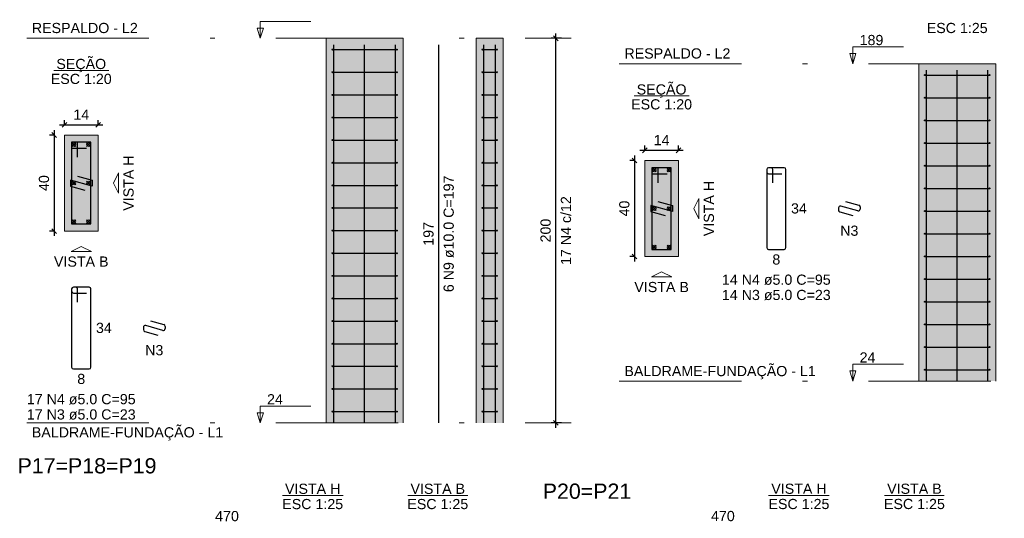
# Model space of a CAD drawing. Header units: millimetres. Extents: x 1434 to 2277, y -793 to -278.
# Tile 41 of 111: x 1520 to 1540, y -431 to -421. Entities that reach past the tile are written whole.
import ezdxf

# ---------------------------------------------------------------- set-up
doc = ezdxf.new("R2010")
doc.units = ezdxf.units.MM
doc.linetypes.add('DASHDOT', pattern=[25.4, 12.7, -6.35, 0, -6.35])
for name, color, linetype, lineweight in [('Descrição da armadura', 7, 'Continuous', 5), ('DT-Barras na forma', 1, 'Continuous', 30), ('DT-Barras no corte', 5, 'Continuous', 5), ('DT-Barras rebatidas', 1, 'Continuous', 30), ('DT-Cotas', 9, 'Continuous', 5), ('DT-Estribos na forma', 1, 'Continuous', 30), ('DT-Forma', 5, 'Continuous', 5), ('DT-Hachura seção pilares', 252, 'Continuous', 5), ('DT-Hachura vista pilares', 252, 'Continuous', 5), ('DT-Pontilhado', 9, 'DASHDOT', 5), ('DT-Textos', 7, 'Continuous', 5), ('DT-Título', 250, 'Continuous', 20), ('Textos armaduras', 7, 'Continuous', 5)]:
    doc.layers.add(name, color=color, linetype=linetype, lineweight=lineweight)
doc.styles.add('ARIAL', font='arial.ttf')
doc.styles.get("Standard").update_dxf_attribs({"font": 'arial.ttf'})
doc.dimstyles.new('UM_20.000000', dxfattribs={"dimtxt": 0.18, "dimasz": 0.1, "dimexe": 0.1, "dimexo": 0.2, "dimgap": 0, "dimtad": 1, "dimtih": 1, "dimtoh": 1, "dimdec": 1, "dimlfac": 20, "dimzin": 0, "dimdsep": 46, "dimtxsty": 'Standard', "dimcen": 0.09, "dimdle": 0.1, "dimadec": 1, "dimazin": 2, "dimtfac": 1, "dimtdec": 4, "dimtofl": 0, "dimtmove": 0, "dimatfit": 3, "dimfxl": 1, "dimtolj": 1, "dimarcsym": 0})
doc.dimstyles.new('UM_25.000000', dxfattribs={"dimtxt": 0.18, "dimasz": 0.1, "dimexe": 0.1, "dimexo": 0.2, "dimgap": 0, "dimtad": 1, "dimtih": 1, "dimtoh": 1, "dimdec": 1, "dimlfac": 25, "dimzin": 0, "dimdsep": 46, "dimtxsty": 'Standard', "dimcen": 0.09, "dimdle": 0.1, "dimadec": 1, "dimazin": 2, "dimtfac": 1, "dimtdec": 4, "dimtofl": 0, "dimtmove": 0, "dimatfit": 3, "dimfxl": 1, "dimtolj": 1, "dimarcsym": 0})

# ---------------------------------------------------------------- blocks, each defined once
blk = doc.blocks.new('_Oblique')
at = {"color": 0, "linetype": 'ByBlock', "lineweight": -2}
blk.add_line((-0.5, -0.5), (0.5, 0.5), dxfattribs=at)
blk = doc.blocks.new('*D281')
at = {"layer": 'DT-Cotas', "color": 0, "lineweight": -2, "transparency": 16777216}
for p, q in [((1520.24, -423.306), (1520.128, -423.306)), ((1520.228, -423.206), (1520.228, -425.406)), ((1520.24, -425.306), (1520.128, -425.306))]:
    blk.add_line(p, q, dxfattribs=at)
at = {"layer": 'DT-Cotas', "color": 0, "lineweight": -2, "transparency": 16777216, "xscale": 0.1, "yscale": 0.1, "zscale": 0.1}
for p, rotation in [((1520.228, -423.306), 90), ((1520.228, -425.306), 270)]:
    blk.add_blockref('_Oblique', p, dxfattribs=dict(at, rotation=rotation))
at = {"layer": 'DT-Cotas', "color": 7, "transparency": 16777216, "insert": (1520.016, -424.306), "char_height": 0.2118, "attachment_point": 5, "rotation": 90, "style": 'ARIAL'}
blk.add_mtext('\\A1;40', dxfattribs=at)
blk = doc.blocks.new('*D282')
at = {"layer": 'DT-Cotas', "color": 0, "lineweight": -2, "transparency": 16777216}
for p, q in [((1520.34, -423.094), (1521.24, -423.094)), ((1520.44, -423.106), (1520.44, -422.994)), ((1521.14, -423.106), (1521.14, -422.994))]:
    blk.add_line(p, q, dxfattribs=at)
at = {"layer": 'DT-Cotas', "color": 0, "lineweight": -2, "transparency": 16777216, "xscale": 0.1, "yscale": 0.1, "zscale": 0.1, "rotation": 180}
blk.add_blockref('_Oblique', (1520.44, -423.094), dxfattribs=at)
at = {"layer": 'DT-Cotas', "color": 0, "lineweight": -2, "transparency": 16777216, "xscale": 0.1, "yscale": 0.1, "zscale": 0.1}
blk.add_blockref('_Oblique', (1521.14, -423.094), dxfattribs=at)
at = {"layer": 'DT-Cotas', "color": 7, "transparency": 16777216, "insert": (1520.79, -422.882), "char_height": 0.2118, "attachment_point": 5, "rotation": 0.0057, "style": 'ARIAL'}
blk.add_mtext('\\A1;14', dxfattribs=at)
blk = doc.blocks.new('*D283')
at = {"layer": 'DT-Cotas', "color": 0, "lineweight": -2, "transparency": 16777216}
for p, q in [((1530.773, -421.294), (1530.555, -421.294)), ((1530.655, -429.394), (1530.655, -421.194)), ((1530.773, -429.294), (1530.555, -429.294))]:
    blk.add_line(p, q, dxfattribs=at)
at = {"layer": 'DT-Cotas', "color": 0, "lineweight": -2, "transparency": 16777216, "xscale": 0.1, "yscale": 0.1, "zscale": 0.1}
for p, rotation in [((1530.655, -421.294), 90), ((1530.655, -429.294), 270)]:
    blk.add_blockref('_Oblique', p, dxfattribs=dict(at, rotation=rotation))
blk = doc.blocks.new('*D284')
at = {"layer": 'DT-Cotas', "color": 0, "lineweight": -2, "transparency": 16777216}
for p, q in [((1530.773, -421.294), (1530.555, -421.294)), ((1530.655, -429.394), (1530.655, -421.194)), ((1530.773, -429.294), (1530.555, -429.294))]:
    blk.add_line(p, q, dxfattribs=at)
at = {"layer": 'DT-Cotas', "color": 0, "lineweight": -2, "transparency": 16777216, "xscale": 0.1, "yscale": 0.1, "zscale": 0.1}
for p, rotation in [((1530.655, -421.294), 90), ((1530.655, -429.294), 270)]:
    blk.add_blockref('_Oblique', p, dxfattribs=dict(at, rotation=rotation))
blk = doc.blocks.new('*D285')
at = {"layer": 'DT-Cotas', "color": 0, "lineweight": -2, "transparency": 16777216}
for p, q in [((1532.29, -423.735), (1532.29, -425.935)), ((1532.302, -423.835), (1532.19, -423.835)), ((1532.302, -425.835), (1532.19, -425.835))]:
    blk.add_line(p, q, dxfattribs=at)
at = {"layer": 'DT-Cotas', "color": 0, "lineweight": -2, "transparency": 16777216, "xscale": 0.1, "yscale": 0.1, "zscale": 0.1}
for p, rotation in [((1532.29, -423.835), 90), ((1532.29, -425.835), 270)]:
    blk.add_blockref('_Oblique', p, dxfattribs=dict(at, rotation=rotation))
at = {"layer": 'DT-Cotas', "color": 7, "transparency": 16777216, "insert": (1532.078, -424.835), "char_height": 0.2118, "attachment_point": 5, "rotation": 90, "style": 'ARIAL'}
blk.add_mtext('\\A1;40', dxfattribs=at)
blk = doc.blocks.new('*D286')
at = {"layer": 'DT-Cotas', "color": 0, "lineweight": -2, "transparency": 16777216}
for p, q in [((1532.502, -423.635), (1532.502, -423.524)), ((1533.202, -423.635), (1533.202, -423.524)), ((1532.402, -423.624), (1533.302, -423.624))]:
    blk.add_line(p, q, dxfattribs=at)
at = {"layer": 'DT-Cotas', "color": 0, "lineweight": -2, "transparency": 16777216, "xscale": 0.1, "yscale": 0.1, "zscale": 0.1, "rotation": 180}
blk.add_blockref('_Oblique', (1532.502, -423.624), dxfattribs=at)
at = {"layer": 'DT-Cotas', "color": 0, "lineweight": -2, "transparency": 16777216, "xscale": 0.1, "yscale": 0.1, "zscale": 0.1}
blk.add_blockref('_Oblique', (1533.202, -423.624), dxfattribs=at)
at = {"layer": 'DT-Cotas', "color": 7, "transparency": 16777216, "insert": (1532.852, -423.412), "char_height": 0.2118, "attachment_point": 5, "rotation": 0.0057, "style": 'ARIAL'}
blk.add_mtext('\\A1;14', dxfattribs=at)

msp = doc.modelspace()

# ---------------------------------------------------------------- hatches: boundary and pattern name
at = {"layer": 'DT-Hachura seção pilares', "linetype": 'Continuous'}
for points in [[(1520.4399, -425.306), (1520.4399, -425.306), (1521.1399, -425.306), (1521.1399, -423.306), (1520.4399, -423.306), (1520.4399, -425.306)], [(1532.502, -425.8355), (1532.502, -425.8355), (1533.202, -425.8355), (1533.202, -423.8355), (1532.502, -423.8355), (1532.502, -425.8355)]]:
    msp.add_hatch(color=256, dxfattribs=at).paths.add_polyline_path(points)
at = {"layer": 'DT-Hachura vista pilares', "linetype": 'Continuous'}
for points in [[(1525.8789, -429.2939), (1525.8789, -421.2939), (1527.4789, -421.2939), (1527.4789, -429.2939), (1525.8789, -429.2939)], [(1528.9987, -429.2939), (1528.9987, -421.2939), (1529.5587, -421.2939), (1529.5587, -429.2939), (1528.9987, -429.2939)], [(1538.1952, -428.4234), (1538.1952, -421.8234), (1539.7952, -421.8234), (1539.7952, -428.4234), (1538.1952, -428.4234)]]:
    msp.add_hatch(color=256, dxfattribs=at).paths.add_polyline_path(points)

# ---------------------------------------------------------------- linework, layer by layer
at = {"layer": 'DT-Barras na forma'}
for points in [[(1526.0389, -429.2939), (1526.0389, -421.4299)], [(1526.6789, -429.2939), (1526.6789, -421.4299)], [(1527.3189, -429.2939), (1527.3189, -421.4299)], [(1529.1587, -429.2939), (1529.1587, -421.4299)], [(1529.3987, -429.2939), (1529.3987, -421.4299)], [(1538.3552, -428.4234), (1538.3552, -421.9594)], [(1538.9952, -428.4234), (1538.9952, -421.9594)], [(1539.6352, -428.4234), (1539.6352, -421.9594)], [(1520.7149, -423.7685), (1520.7149, -423.456), (1520.5899, -423.456), (1520.5899, -425.156), (1520.9899, -425.156), (1520.9899, -423.456), (1520.5899, -423.456), (1520.5899, -423.581), (1520.9024, -423.581)], [(1532.777, -424.298), (1532.777, -423.9855), (1532.652, -423.9855), (1532.652, -425.6855), (1533.052, -425.6855), (1533.052, -423.9855), (1532.652, -423.9855), (1532.652, -424.1105), (1532.9645, -424.1105)], [(1520.7138, -424.1599), (1521.0149, -424.2435), (1521.0149, -424.3685), (1520.5649, -424.2435), (1520.5649, -424.3685), (1520.866, -424.4521)], [(1532.7759, -424.6894), (1533.077, -424.773), (1533.077, -424.898), (1532.627, -424.773), (1532.627, -424.898), (1532.9281, -424.9816)]]:
    msp.add_lwpolyline(points, dxfattribs=at)
at = {"layer": 'DT-Barras no corte'}
for p, q in [((1520.6024, -423.5435), (1520.6774, -423.4685)), ((1520.6024, -423.4685), (1520.6774, -423.5435)), ((1520.9024, -423.5435), (1520.9774, -423.4685)), ((1520.9024, -423.4685), (1520.9774, -423.5435)), ((1532.6645, -424.073), (1532.7395, -423.998)), ((1532.6645, -423.998), (1532.7395, -424.073)), ((1532.9645, -424.073), (1533.0395, -423.998)), ((1532.9645, -423.998), (1533.0395, -424.073)), ((1520.6024, -424.3435), (1520.6774, -424.2685)), ((1520.6024, -424.2685), (1520.6774, -424.3435)), ((1520.9024, -424.3435), (1520.9774, -424.2685)), ((1520.9024, -424.2685), (1520.9774, -424.3435)), ((1532.6645, -424.873), (1532.7395, -424.798)), ((1532.6645, -424.798), (1532.7395, -424.873)), ((1532.9645, -424.873), (1533.0395, -424.798)), ((1532.9645, -424.798), (1533.0395, -424.873)), ((1520.6024, -425.1435), (1520.6774, -425.0685)), ((1520.6024, -425.0685), (1520.6774, -425.1435)), ((1520.9024, -425.1435), (1520.9774, -425.0685)), ((1520.9024, -425.0685), (1520.9774, -425.1435)), ((1532.6645, -425.673), (1532.7395, -425.598)), ((1532.6645, -425.598), (1532.7395, -425.673)), ((1532.9645, -425.673), (1533.0395, -425.598)), ((1532.9645, -425.598), (1533.0395, -425.673))]:
    msp.add_line(p, q, dxfattribs=at)
for centre in [(1520.6399, -423.506), (1520.9399, -423.506), (1532.702, -424.0355), (1533.002, -424.0355), (1520.6399, -424.306), (1520.9399, -424.306), (1532.702, -424.8355), (1533.002, -424.8355), (1520.6399, -425.106), (1520.9399, -425.106), (1532.702, -425.6355), (1533.002, -425.6355)]:
    msp.add_circle(centre, 0.0375, dxfattribs=at)
at = {"layer": 'DT-Barras rebatidas'}
for p, q in [((1528.2202, -429.2939), (1528.2202, -421.4299)), ((1535.1234, -423.9855), (1535.0734, -423.9855)), ((1535.3984, -423.9855), (1535.0734, -423.9855)), ((1535.0359, -424.023), (1535.0359, -425.648)), ((1535.0359, -424.023), (1535.0359, -424.073)), ((1535.0734, -424.1105), (1535.3484, -424.1105)), ((1535.1609, -424.298), (1535.1609, -424.023)), ((1535.4359, -425.648), (1535.4359, -424.023)), ((1536.5284, -424.8223), (1536.5284, -424.8695)), ((1536.9309, -424.8848), (1536.5759, -424.7862)), ((1536.6773, -424.6894), (1536.9509, -424.7654)), ((1536.9784, -424.8015), (1536.9784, -424.8487)), ((1536.5559, -424.9056), (1536.8295, -424.9816)), ((1535.0734, -425.6855), (1535.3984, -425.6855)), ((1520.5899, -426.5084), (1520.5899, -428.1334)), ((1520.5899, -426.5084), (1520.5899, -426.5584)), ((1520.6774, -426.4709), (1520.6274, -426.4709)), ((1520.9524, -426.4709), (1520.6274, -426.4709)), ((1520.6274, -426.5959), (1520.9024, -426.5959)), ((1520.7149, -426.7834), (1520.7149, -426.5084)), ((1520.9899, -428.1334), (1520.9899, -426.5084)), ((1522.4849, -427.3702), (1522.1299, -427.2716)), ((1522.2313, -427.1748), (1522.5049, -427.2508)), ((1522.5324, -427.2869), (1522.5324, -427.3341)), ((1522.0824, -427.3077), (1522.0824, -427.3549)), ((1522.1099, -427.391), (1522.3835, -427.467)), ((1520.6274, -428.1709), (1520.9524, -428.1709))]:
    msp.add_line(p, q, dxfattribs=at)
for centre, start, end in [((1535.0734, -424.023), 90, 180), ((1535.0734, -424.023), 90, 180), ((1535.1234, -424.023), 0, 90), ((1535.3984, -424.023), 0, 90), ((1535.0734, -424.073), 180, 270), ((1536.5659, -424.8223), 74.47589, 180), ((1536.9409, -424.8015), 0, 74.47589), ((1536.5659, -424.8695), 180, 254.47589), ((1536.9409, -424.8487), 254.47589, 0), ((1535.0734, -425.648), 180, 270), ((1535.3984, -425.648), 270, 0), ((1520.6274, -426.5084), 90, 180), ((1520.6274, -426.5084), 90, 180), ((1520.6274, -426.5584), 180, 270), ((1520.6774, -426.5084), 0, 90), ((1520.9524, -426.5084), 0, 90), ((1522.1199, -427.3077), 74.47589, 180), ((1522.4949, -427.2869), 0, 74.47589), ((1522.1199, -427.3549), 180, 254.47589), ((1522.4949, -427.3341), 254.47589, 0), ((1520.6274, -428.1334), 180, 270), ((1520.9524, -428.1334), 270, 0)]:
    msp.add_arc(centre, 0.0375, start, end, dxfattribs=at)
at = {"layer": 'DT-Estribos na forma'}
for p, q in [((1526.0089, -421.5292), (1527.3489, -421.5292)), ((1529.1287, -421.5292), (1529.4287, -421.5292)), ((1526.0089, -421.9998), (1527.3489, -421.9998)), ((1529.1287, -421.9998), (1529.4287, -421.9998)), ((1538.3252, -422.0591), (1539.6652, -422.0591)), ((1526.0089, -422.4704), (1527.3489, -422.4704)), ((1529.1287, -422.4704), (1529.4287, -422.4704)), ((1538.3252, -422.5305), (1539.6652, -422.5305)), ((1526.0089, -422.941), (1527.3489, -422.941)), ((1529.1287, -422.941), (1529.4287, -422.941)), ((1538.3252, -423.002), (1539.6652, -423.002)), ((1526.0089, -423.4115), (1527.3489, -423.4115)), ((1529.1287, -423.4115), (1529.4287, -423.4115)), ((1538.3252, -423.4734), (1539.6652, -423.4734)), ((1526.0089, -423.8821), (1527.3489, -423.8821)), ((1529.1287, -423.8821), (1529.4287, -423.8821)), ((1538.3252, -423.9448), (1539.6652, -423.9448)), ((1526.0089, -424.3527), (1527.3489, -424.3527)), ((1529.1287, -424.3527), (1529.4287, -424.3527)), ((1538.3252, -424.4162), (1539.6652, -424.4162)), ((1526.0089, -424.8233), (1527.3489, -424.8233)), ((1529.1287, -424.8233), (1529.4287, -424.8233)), ((1538.3252, -424.8877), (1539.6652, -424.8877)), ((1526.0089, -425.2939), (1527.3489, -425.2939)), ((1529.1287, -425.2939), (1529.4287, -425.2939)), ((1538.3252, -425.3591), (1539.6652, -425.3591)), ((1526.0089, -425.7645), (1527.3489, -425.7645)), ((1529.1287, -425.7645), (1529.4287, -425.7645)), ((1538.3252, -425.8305), (1539.6652, -425.8305)), ((1526.0089, -426.2351), (1527.3489, -426.2351)), ((1529.1287, -426.2351), (1529.4287, -426.2351)), ((1538.3252, -426.302), (1539.6652, -426.302)), ((1526.0089, -426.7057), (1527.3489, -426.7057)), ((1529.1287, -426.7057), (1529.4287, -426.7057)), ((1538.3252, -426.7734), (1539.6652, -426.7734)), ((1526.0089, -427.1762), (1527.3489, -427.1762)), ((1529.1287, -427.1762), (1529.4287, -427.1762)), ((1538.3252, -427.2448), (1539.6652, -427.2448)), ((1526.0089, -427.6468), (1527.3489, -427.6468)), ((1529.1287, -427.6468), (1529.4287, -427.6468)), ((1538.3252, -427.7162), (1539.6652, -427.7162)), ((1526.0089, -428.1174), (1527.3489, -428.1174)), ((1529.1287, -428.1174), (1529.4287, -428.1174)), ((1538.3252, -428.1877), (1539.6652, -428.1877)), ((1526.0089, -428.588), (1527.3489, -428.588)), ((1529.1287, -428.588), (1529.4287, -428.588)), ((1526.0089, -429.0586), (1527.3489, -429.0586)), ((1529.1287, -429.0586), (1529.4287, -429.0586))]:
    msp.add_line(p, q, dxfattribs=at)
for centre in [(1526.0089, -421.5292), (1527.3489, -421.5292), (1529.1287, -421.5292), (1529.4287, -421.5292), (1526.0089, -421.9998), (1527.3489, -421.9998), (1529.1287, -421.9998), (1529.4287, -421.9998), (1538.3252, -422.0591), (1539.6652, -422.0591), (1526.0089, -422.4704), (1527.3489, -422.4704), (1529.1287, -422.4704), (1529.4287, -422.4704), (1538.3252, -422.5305), (1539.6652, -422.5305), (1526.0089, -422.941), (1527.3489, -422.941), (1529.1287, -422.941), (1529.4287, -422.941), (1538.3252, -423.002), (1539.6652, -423.002), (1526.0089, -423.4115), (1527.3489, -423.4115), (1529.1287, -423.4115), (1529.4287, -423.4115), (1538.3252, -423.4734), (1539.6652, -423.4734), (1526.0089, -423.8821), (1527.3489, -423.8821), (1529.1287, -423.8821), (1529.4287, -423.8821), (1538.3252, -423.9448), (1539.6652, -423.9448), (1526.0089, -424.3527), (1527.3489, -424.3527), (1529.1287, -424.3527), (1529.4287, -424.3527), (1538.3252, -424.4162), (1539.6652, -424.4162), (1526.0089, -424.8233), (1527.3489, -424.8233), (1529.1287, -424.8233), (1529.4287, -424.8233), (1538.3252, -424.8877), (1539.6652, -424.8877), (1526.0089, -425.2939), (1527.3489, -425.2939), (1529.1287, -425.2939), (1529.4287, -425.2939), (1538.3252, -425.3591), (1539.6652, -425.3591), (1526.0089, -425.7645), (1527.3489, -425.7645), (1529.1287, -425.7645), (1529.4287, -425.7645), (1538.3252, -425.8305), (1539.6652, -425.8305), (1526.0089, -426.2351), (1527.3489, -426.2351), (1529.1287, -426.2351), (1529.4287, -426.2351), (1538.3252, -426.302), (1539.6652, -426.302), (1526.0089, -426.7057), (1527.3489, -426.7057), (1529.1287, -426.7057), (1529.4287, -426.7057), (1538.3252, -426.7734), (1539.6652, -426.7734), (1526.0089, -427.1762), (1527.3489, -427.1762), (1529.1287, -427.1762), (1529.4287, -427.1762), (1538.3252, -427.2448), (1539.6652, -427.2448), (1526.0089, -427.6468), (1527.3489, -427.6468), (1529.1287, -427.6468), (1529.4287, -427.6468), (1538.3252, -427.7162), (1539.6652, -427.7162), (1526.0089, -428.1174), (1527.3489, -428.1174), (1529.1287, -428.1174), (1529.4287, -428.1174), (1538.3252, -428.1877), (1539.6652, -428.1877), (1526.0089, -428.588), (1527.3489, -428.588), (1529.1287, -428.588), (1529.4287, -428.588), (1526.0089, -429.0586), (1527.3489, -429.0586), (1529.1287, -429.0586), (1529.4287, -429.0586)]:
    msp.add_circle(centre, 0.01, dxfattribs=at)
at = {"layer": 'DT-Forma'}
for p, q in [((1525.8789, -421.2939), (1527.4789, -421.2939)), ((1525.8789, -429.2939), (1525.8789, -421.2939)), ((1527.4789, -429.2939), (1527.4789, -421.2939)), ((1528.9987, -421.2939), (1529.5587, -421.2939)), ((1528.9987, -429.2939), (1528.9987, -421.2939)), ((1529.5587, -429.2939), (1529.5587, -421.2939)), ((1538.1952, -421.8234), (1539.7952, -421.8234)), ((1538.1952, -428.4234), (1538.1952, -421.8234)), ((1539.7952, -428.4234), (1539.7952, -421.8234))]:
    msp.add_line(p, q, dxfattribs=at)
for points in [[(1520.4399, -425.306), (1521.1399, -425.306), (1521.1399, -423.306), (1520.4399, -423.306), (1520.4399, -425.306)], [(1532.502, -425.8355), (1533.202, -425.8355), (1533.202, -423.8355), (1532.502, -423.8355), (1532.502, -425.8355)]]:
    msp.add_lwpolyline(points, close=True, dxfattribs=at)
at = {"layer": 'DT-Pontilhado', "ltscale": 0.2}
for p, q in [((1519.6562, -421.2939), (1530.9725, -421.2939)), ((1531.9725, -421.8234), (1543.2888, -421.8234)), ((1531.9725, -428.4234), (1543.2888, -428.4234)), ((1519.6562, -429.2939), (1530.9725, -429.2939))]:
    msp.add_line(p, q, dxfattribs=at)
at = {"layer": 'DT-Textos'}
for p, q in [((1520.2177, -421.9611), (1521.3621, -421.9611)), ((1532.2798, -422.4906), (1533.4242, -422.4906)), ((1524.9705, -430.8059), (1526.2302, -430.8059)), ((1527.5784, -430.8059), (1528.8218, -430.8059)), ((1535.0767, -430.8046), (1536.3364, -430.8046)), ((1537.4846, -430.8046), (1538.7279, -430.8046))]:
    msp.add_line(p, q, dxfattribs=at)
for points in [[(1524.5112, -421.2939), (1524.5748, -421.0821), (1524.4477, -421.0821), (1524.5112, -421.2939), (1524.5112, -420.9439), (1525.5612, -420.9439)], [(1536.8275, -421.8234), (1536.8911, -421.6116), (1536.764, -421.6116), (1536.8275, -421.8234), (1536.8275, -421.4734), (1537.8775, -421.4734)], [(1536.8275, -428.4234), (1536.8911, -428.2116), (1536.764, -428.2116), (1536.8275, -428.4234), (1536.8275, -428.0734), (1537.8775, -428.0734)], [(1524.5112, -429.2939), (1524.5748, -429.0821), (1524.4477, -429.0821), (1524.5112, -429.2939), (1524.5112, -428.9439), (1525.5612, -428.9439)]]:
    msp.add_lwpolyline(points, dxfattribs=at)
for points in [[(1521.5635, -424.306), (1521.5635, -424.5178), (1521.4576, -424.306), (1521.5635, -424.0942), (1521.5635, -424.306)], [(1533.6256, -424.8355), (1533.6256, -425.0473), (1533.5197, -424.8355), (1533.6256, -424.6237), (1533.6256, -424.8355)], [(1520.7899, -425.7296), (1520.5781, -425.7296), (1520.7899, -425.6237), (1521.0017, -425.7296), (1520.7899, -425.7296)], [(1532.852, -426.2591), (1532.6402, -426.2591), (1532.852, -426.1532), (1533.0638, -426.2591), (1532.852, -426.2591)]]:
    msp.add_lwpolyline(points, close=True, dxfattribs=at)

# ---------------------------------------------------------------- texts
at = {"layer": 'Descrição da armadura', "linetype": 'Continuous', "insert": (1528.5379, -425.3619), "char_height": 0.2118, "width": 4.8647, "attachment_point": 8, "rotation": 90, "line_spacing_factor": 0.798, "style": 'ARIAL'}
msp.add_mtext('6 N9 ø10.0 C=197', dxfattribs=at)
at = {"layer": 'Descrição da armadura', "color": 7, "linetype": 'Continuous', "insert": (1530.9725, -425.2939), "char_height": 0.2118, "width": 2.869342, "attachment_point": 8, "rotation": 90, "line_spacing_factor": 0.798, "style": 'ARIAL'}
msp.add_mtext('17 N4 c/12', dxfattribs=at)
at = {"layer": 'Descrição da armadura', "linetype": 'Continuous', "char_height": 0.2118, "attachment_point": 8, "line_spacing_factor": 0.798, "style": 'ARIAL'}
for s, insert, width in [('N3', (1536.7534, -425.4052), 0.758398), ('14 N4 ø5.0 C=95', (1535.2359, -426.4268), 4.534748), ('14 N3 ø5.0 C=23', (1535.2359, -426.7445), 3.871184), ('N3', (1522.3074, -427.8906), 0.758398), ('17 N4 ø5.0 C=95', (1520.7899, -428.9122), 4.534748), ('17 N3 ø5.0 C=23', (1520.7899, -429.2299), 3.871184)]:
    msp.add_mtext(s, dxfattribs=dict(at, insert=insert, width=width))
at = {"layer": 'DT-Cotas', "color": 7, "linetype": 'Continuous', "insert": (1530.5489, -425.2939), "char_height": 0.2118, "width": 0.989858, "attachment_point": 8, "rotation": 90, "line_spacing_factor": 0.798, "style": 'ARIAL'}
msp.add_mtext('200', dxfattribs=at)
at = {"layer": 'DT-Textos', "linetype": 'Continuous', "char_height": 0.2118, "line_spacing_factor": 0.798, "style": 'ARIAL'}
for s, insert, width, attachment_point in [('RESPALDO - L2', (1519.7621, -421.188), 3.771771, 7), ('ESC 1:25', (1538.9952, -421.188), 2.167804, 8), ('RESPALDO - L2', (1532.0784, -421.7175), 3.771771, 7), ('SEÇÃO', (1520.7902, -421.9987), 1.773118, 8), ('ESC 1:20', (1520.7899, -422.247), 2.167804, 8), ('SEÇÃO', (1532.8522, -422.5287), 1.773118, 8), ('ESC 1:20', (1532.852, -422.7765), 2.167804, 8), ('VISTA B', (1520.7899, -426.0473), 1.942022, 8), ('VISTA B', (1532.852, -426.5768), 1.942022, 8), ('BALDRAME-FUNDAÇÃO - L1', (1532.0782, -428.3877), 6.810307, 7), ('BALDRAME-FUNDAÇÃO - L1', (1519.7622, -429.6619), 6.810307, 7), ('VISTA H', (1525.6003, -430.7742), 1.969966, 8), ('VISTA B', (1528.2001, -430.7742), 1.942022, 8), ('VISTA H', (1535.7065, -430.7729), 1.969966, 8), ('VISTA B', (1538.1063, -430.7729), 1.942022, 8), ('ESC 1:25', (1525.6003, -431.0919), 2.167804, 8), ('ESC 1:25', (1528.2001, -431.0919), 2.167804, 8), ('ESC 1:25', (1535.7065, -431.0906), 2.167804, 8), ('ESC 1:25', (1538.1063, -431.0906), 2.167804, 8)]:
    msp.add_mtext(s, dxfattribs=dict(at, insert=insert, width=width, attachment_point=attachment_point))
at = {"layer": 'DT-Textos', "char_height": 0.2118, "attachment_point": 7, "line_spacing_factor": 0.798, "style": 'ARIAL'}
for s, insert, width in [('189', (1536.9675, -421.4384), 0.845013), ('24', (1536.9675, -428.0384), 0.563342), ('24', (1524.6512, -428.9089), 0.563342), ('470', (1523.5726, -431.3423), 0.845013), ('470', (1533.8788, -431.341), 0.845013)]:
    msp.add_mtext(s, dxfattribs=dict(at, insert=insert, width=width))
at = {"layer": 'DT-Textos', "linetype": 'Continuous', "char_height": 0.2118, "width": 1.969966, "attachment_point": 8, "rotation": 90, "line_spacing_factor": 0.798, "style": 'ARIAL'}
for insert in [(1521.8812, -424.306), (1533.9433, -424.8355)]:
    msp.add_mtext('VISTA H', dxfattribs=dict(at, insert=insert))
at = {"layer": 'DT-Título', "linetype": 'Continuous', "char_height": 0.3177, "attachment_point": 7, "line_spacing_factor": 0.798, "style": 'ARIAL'}
for s, insert, width in [('P17=P18=P19', (1519.4668, -430.3506), 6.589966), ('P20=P21', (1530.3818, -430.8788), 4.196132)]:
    msp.add_mtext(s, dxfattribs=dict(at, insert=insert, width=width))
at = {"layer": 'Textos armaduras', "linetype": 'Continuous', "char_height": 0.2118, "attachment_point": 7, "line_spacing_factor": 0.798, "style": 'ARIAL'}
for s, insert, width in [('34', (1535.5418, -424.9414), 0.659905), ('8', (1535.1534, -426.0032), 0.329953), ('34', (1521.0958, -427.4268), 0.659905), ('8', (1520.7074, -428.4886), 0.329953)]:
    msp.add_mtext(s, dxfattribs=dict(at, insert=insert, width=width))
at = {"layer": 'Textos armaduras', "linetype": 'Continuous', "insert": (1528.1143, -425.6094), "char_height": 0.2118, "width": 0.989858, "attachment_point": 7, "rotation": 90, "line_spacing_factor": 0.798, "style": 'ARIAL'}
msp.add_mtext('197', dxfattribs=at)

# ---------------------------------------------------------------- dimensions: what is measured, and where the dimension line sits
at = {"layer": 'DT-Cotas'}
for override, picture in [({"dimtxt": 0.2118, "dimasz": 0.1, "dimexe": 0.1, "dimexo": 0.2, "dimtad": 1, "dimtih": 0, "dimtoh": 0, "dimdec": 1, "dimlfac": 25, "dimzin": 8, "dimtxsty": 'ARIAL', "dimblk": 'Oblique', "dimblk1": 'Oblique', "dimblk2": 'Oblique', "dimsah": 1, "dimdle": 0.1, "dimse1": 0, "dimse2": 0, "dimclrt": 7, "dimadec": 1, "dimazin": 3, "dimtmove": 2, "dimldrblk": 'Oblique'}, '*D283'), ({"dimtxt": 0.2118, "dimasz": 0.1, "dimexe": 0.1, "dimexo": 0.2, "dimtad": 1, "dimtih": 0, "dimtoh": 0, "dimdec": 1, "dimlfac": 25, "dimzin": 8, "dimtxsty": 'ARIAL', "dimblk": 'Oblique', "dimblk1": 'Oblique', "dimblk2": 'Oblique', "dimsah": 1, "dimdle": 0.1, "dimse1": 0, "dimse2": 0, "dimclrt": 256, "dimadec": 1, "dimazin": 3, "dimtmove": 2, "dimldrblk": 'Oblique'}, '*D284')]:
    dim = msp.add_linear_dim(base=(1530.6548, -421.2939), p1=(1530.9725, -429.2939), p2=(1530.9725, -421.2939), angle=90, text=' ', dimstyle='UM_25.000000', override=override, dxfattribs=at)
    dim.commit()
    dim.dimension.update_dxf_attribs({"geometry": picture, "text_midpoint": (1530.443, -425.2939), "dimtype": 160, "text_rotation": 90})
for base, p1, p2, picture, middle in [((1521.1399, -423.0942), (1520.4399, -423.306), (1521.1399, -423.306), '*D282', (1520.7899, -422.8824)), ((1533.202, -423.6237), (1532.502, -423.8355), (1533.202, -423.8355), '*D286', (1532.852, -423.4119))]:
    dim = msp.add_linear_dim(base=base, p1=p1, p2=p2, dimstyle='UM_20.000000', override={"dimtxt": 0.2118, "dimasz": 0.1, "dimexe": 0.1, "dimexo": 0.2, "dimtad": 1, "dimtih": 0, "dimtoh": 0, "dimdec": 1, "dimlfac": 20, "dimzin": 8, "dimtxsty": 'ARIAL', "dimblk": 'Oblique', "dimblk1": 'Oblique', "dimblk2": 'Oblique', "dimsah": 1, "dimdle": 0.1, "dimse1": 0, "dimse2": 0, "dimclrt": 7, "dimadec": 1, "dimazin": 3, "dimtmove": 2, "dimldrblk": 'Oblique'}, dxfattribs=at)
    dim.commit()
    dim.dimension.update_dxf_attribs({"geometry": picture, "text_midpoint": middle, "dimtype": 160, "text_rotation": 0.00573})
for base, p1, p2, picture, middle in [((1520.2281, -425.306), (1520.4399, -423.306), (1520.4399, -425.306), '*D281', (1520.0163, -424.306)), ((1532.2902, -425.8355), (1532.502, -423.8355), (1532.502, -425.8355), '*D285', (1532.0784, -424.8355))]:
    dim = msp.add_linear_dim(base=base, p1=p1, p2=p2, angle=90, dimstyle='UM_20.000000', override={"dimtxt": 0.2118, "dimasz": 0.1, "dimexe": 0.1, "dimexo": 0.2, "dimtad": 1, "dimtih": 0, "dimtoh": 0, "dimdec": 1, "dimlfac": 20, "dimzin": 8, "dimtxsty": 'ARIAL', "dimblk": 'Oblique', "dimblk1": 'Oblique', "dimblk2": 'Oblique', "dimsah": 1, "dimdle": 0.1, "dimse1": 0, "dimse2": 0, "dimclrt": 7, "dimadec": 1, "dimazin": 3, "dimtmove": 2, "dimldrblk": 'Oblique'}, dxfattribs=at)
    dim.commit()
    dim.dimension.update_dxf_attribs({"geometry": picture, "text_midpoint": middle, "dimtype": 160, "text_rotation": 90})

doc.saveas('drawing.dxf')
